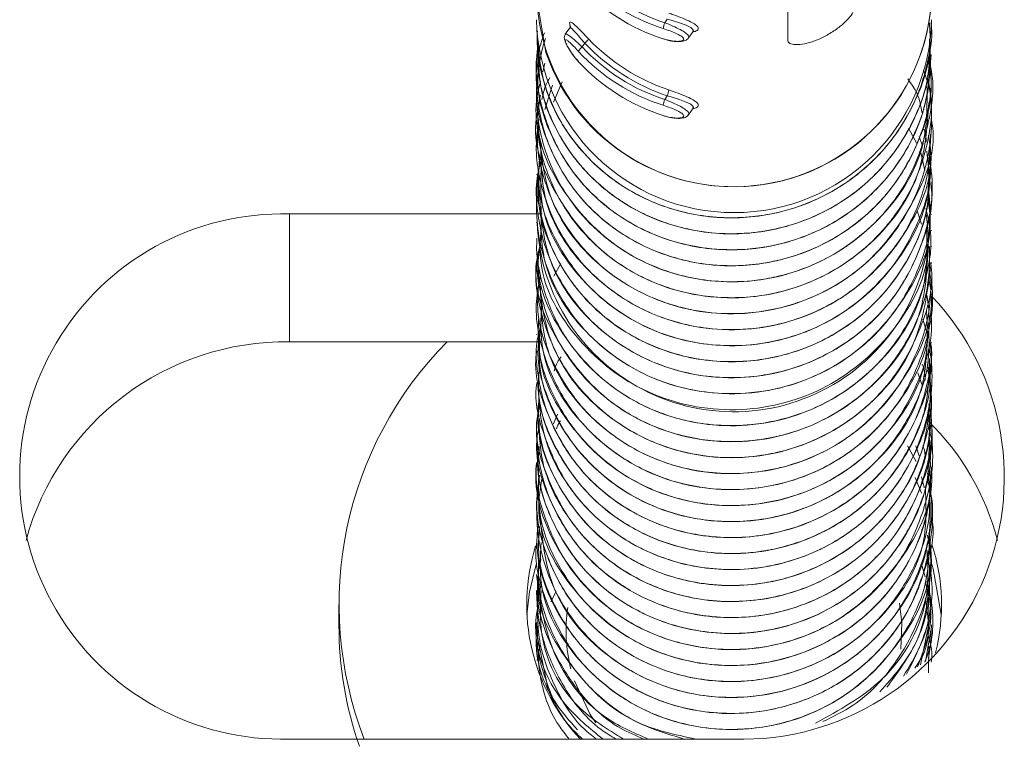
# Model space of a CAD drawing. Header units: millimetres. Extents: x -172 to 1038, y -1779 to -162.
# Tile 31 of 63: x 895 to 915, y -1362 to -1347. Entities that reach past the tile are written whole.
import ezdxf

# ---------------------------------------------------------------- set-up
doc = ezdxf.new("R2010")
doc.units = ezdxf.units.MM

msp = doc.modelspace()

# ---------------------------------------------------------------- linework, layer by layer
at = {"color": 7, "linetype": 'Continuous', "lineweight": 15}
for p, q in [((910.627, -1347.675), (910.627, -1346.822)), ((908.185, -1347.232), (908.133, -1347.307)), ((913.537, -1347.311), (913.537, -1347.308)), ((905.537, -1347.47), (905.537, -1347.472)), ((906.209, -1347.411), (906.12, -1347.542)), ((908.617, -1347.615), (908.706, -1347.485)), ((906.514, -1347.722), (906.463, -1347.798)), ((913.537, -1347.634), (913.537, -1347.632)), ((905.537, -1347.793), (905.537, -1347.796)), ((913.537, -1347.958), (913.537, -1347.955)), ((905.537, -1348.117), (905.537, -1348.119)), ((905.666, -1348.301), (905.709, -1348.123)), ((913.537, -1348.281), (913.537, -1348.279)), ((905.537, -1348.44), (905.537, -1348.443)), ((905.878, -1348.914), (906.057, -1348.506)), ((905.705, -1349.06), (905.862, -1348.572)), ((913.537, -1348.605), (913.537, -1348.602)), ((905.537, -1348.764), (905.537, -1348.766)), ((908.185, -1348.785), (908.133, -1348.86)), ((913.537, -1348.928), (913.537, -1348.926)), ((905.537, -1349.087), (905.537, -1349.09)), ((908.617, -1349.168), (908.706, -1349.038)), ((913.537, -1349.252), (913.537, -1349.249)), ((905.537, -1349.411), (905.537, -1349.414)), ((913.07, -1349.442), (913.235, -1349.752)), ((905.537, -1349.734), (905.537, -1349.737)), ((913.286, -1349.606), (913.345, -1349.787)), ((913.537, -1349.575), (913.537, -1349.573)), ((913.32, -1349.931), (913.398, -1350.298)), ((913.537, -1349.899), (913.537, -1349.896)), ((905.537, -1350.058), (905.537, -1350.061)), ((913.537, -1350.222), (913.537, -1350.22)), ((905.537, -1350.381), (905.537, -1350.384)), ((913.537, -1350.546), (913.537, -1350.543)), ((905.537, -1350.705), (905.537, -1350.708)), ((913.537, -1350.869), (913.537, -1350.867)), ((905.537, -1351.028), (905.537, -1351.031)), ((913.245, -1351.113), (913.334, -1351.381)), ((913.421, -1351.067), (913.497, -1351.364)), ((905.65, -1351.176), (900.537, -1351.176)), ((900.537, -1353.764), (900.537, -1351.176)), ((913.537, -1351.193), (913.537, -1351.19)), ((905.537, -1351.352), (905.537, -1351.355)), ((913.537, -1351.516), (913.537, -1351.514)), ((905.537, -1351.676), (905.537, -1351.678)), ((913.537, -1351.84), (913.537, -1351.837)), ((905.537, -1351.999), (905.537, -1352.002)), ((905.537, -1352.323), (905.537, -1352.325)), ((905.887, -1352.433), (906.028, -1352.177)), ((913.537, -1352.163), (913.537, -1352.161)), ((913.537, -1352.487), (913.537, -1352.484)), ((905.537, -1352.646), (905.537, -1352.649)), ((913.537, -1352.811), (913.537, -1352.808)), ((905.537, -1352.97), (905.537, -1352.972)), ((913.537, -1353.134), (913.537, -1353.131)), ((905.537, -1353.293), (905.537, -1353.296)), ((913.359, -1353.303), (913.433, -1353.558)), ((913.537, -1353.457), (913.537, -1353.455)), ((905.537, -1353.617), (905.537, -1353.619)), ((905.608, -1353.764), (900.537, -1353.764)), ((913.537, -1353.781), (913.537, -1353.778)), ((905.537, -1353.94), (905.537, -1353.943)), ((913.537, -1354.105), (913.537, -1354.102)), ((905.537, -1354.264), (905.537, -1354.266)), ((913.255, -1354.392), (913.337, -1354.626)), ((913.537, -1354.428), (913.537, -1354.425)), ((905.537, -1354.587), (905.537, -1354.59)), ((905.537, -1354.911), (905.537, -1354.913)), ((913.537, -1354.752), (913.537, -1354.749)), ((913.537, -1355.075), (913.537, -1355.073)), ((905.537, -1355.234), (905.537, -1355.237)), ((905.882, -1355.42), (905.964, -1355.228)), ((913.537, -1355.399), (913.537, -1355.396)), ((905.537, -1355.558), (905.537, -1355.56)), ((913.537, -1355.722), (913.537, -1355.72)), ((905.537, -1355.881), (905.537, -1355.884)), ((913.048, -1355.871), (913.221, -1356.183)), ((913.214, -1355.869), (913.282, -1356.07)), ((913.537, -1356.046), (913.537, -1356.043)), ((905.537, -1356.205), (905.537, -1356.207)), ((913.202, -1356.508), (913.333, -1356.829)), ((913.334, -1356.498), (913.383, -1356.71)), ((913.537, -1356.369), (913.537, -1356.367)), ((905.537, -1356.528), (905.537, -1356.531)), ((913.537, -1356.693), (913.537, -1356.69)), ((905.537, -1356.852), (905.537, -1356.854)), ((913.537, -1357.016), (913.537, -1357.014)), ((905.537, -1357.175), (905.537, -1357.178)), ((905.537, -1357.499), (905.537, -1357.502)), ((913.537, -1357.34), (913.537, -1357.337)), ((913.537, -1357.664), (913.537, -1357.661)), ((905.537, -1357.822), (905.537, -1357.825)), ((913.537, -1357.987), (913.537, -1357.984)), ((905.537, -1358.146), (905.537, -1358.148)), ((913.408, -1358.52), (913.33, -1358.264)), ((913.537, -1358.31), (913.537, -1358.308)), ((905.537, -1358.47), (905.537, -1358.472)), ((905.639, -1358.622), (905.597, -1358.826)), ((913.537, -1358.634), (913.537, -1358.631)), ((905.537, -1358.793), (905.537, -1358.796)), ((905.827, -1359.028), (905.937, -1358.817)), ((913.483, -1358.867), (913.521, -1359.158)), ((901.537, -1359.077), (901.537, -1359.491)), ((905.537, -1359.117), (905.537, -1359.119)), ((912.888, -1359.053), (912.933, -1359.452)), ((913.537, -1358.957), (913.537, -1358.955)), ((913.314, -1360.3), (913.52, -1359.278)), ((913.537, -1359.281), (913.537, -1359.278)), ((905.537, -1359.44), (905.537, -1359.443)), ((905.537, -1359.491), (905.537, -1359.498)), ((905.537, -1359.491), (905.541, -1359.673)), ((912.933, -1359.452), (912.914, -1359.985)), ((913.537, -1359.498), (913.537, -1359.491)), ((913.522, -1359.599), (913.414, -1360.233)), ((905.548, -1360.207), (905.611, -1359.897)), ((913.478, -1359.925), (913.474, -1360.46)), ((900.537, -1361.801), (909.537, -1361.801))]:
    msp.add_line(p, q, dxfattribs=at)
at = {"color": 7, "linetype": 'Continuous', "lineweight": 15, "flags": 128}
for points in [[(905.537, -1346.728), (905.537, -1346.771), (905.728, -1347.908)], [(908.702, -1347.483), (908.709, -1347.449), (908.663, -1347.405), (908.569, -1347.359), (908.432, -1347.308), (908.264, -1347.255), (908.185, -1347.232), (908.185, -1347.232), (908.185, -1347.232)], [(908.702, -1349.036), (908.709, -1349.002), (908.663, -1348.958), (908.569, -1348.912), (908.432, -1348.861), (908.264, -1348.808), (908.185, -1348.785), (908.185, -1348.785), (908.185, -1348.785)], [(905.342, -1359.284), (905.394, -1358.824), (905.531, -1358.27)], [(913.527, -1358.224), (913.569, -1358.355), (913.731, -1359.284)], [(913.474, -1360.172), (913.516, -1359.887), (913.537, -1359.491)], [(905.541, -1359.673), (905.774, -1360.802), (905.89, -1361.078)], [(906.74, -1361.474), (906.626, -1361.303), (906.304, -1360.622)]]:
    msp.add_lwpolyline(points, dxfattribs=at)
at = {"color": 8, "linetype": 'Continuous', "lineweight": 15, "flags": 128}
msp.add_lwpolyline([(906.121, -1347.543), (906.121, -1347.542), (906.152, -1347.54), (906.215, -1347.577), (906.306, -1347.652), (906.422, -1347.758), (906.463, -1347.798), (906.463, -1347.798), (906.463, -1347.798)], dxfattribs=at)
at = {"color": 7, "linetype": 'Continuous', "lineweight": 15}
for centre, radius, start, end in [((909.329, -1343.604), 4.014, 222.881, 252.1843), ((909.331, -1343.582), 3.913, 222.8813, 252.1839), ((909.329, -1343.811), 4.014, 222.8811, 252.1843), ((909.537, -1346.625), 4.001, 181.4799, 358.5201), ((909.526, -1346.612), 4.013, 198.8396, 358.3423), ((909.537, -1347.149), 4.001, 181.3906, 358.6094), ((908.704, -1347.525), 0.611, 159.1576, 170.59), ((906.373, -1347.533), 0.236, 306.6753, 335.3977), ((909.493, -1344.884), 4.114, 223.6114, 251.454), ((909.494, -1344.862), 4.014, 223.6113, 251.454), ((906.599, -1347.986), 0.232, 125.8399, 155.0066), ((909.329, -1345.157), 4.014, 222.8811, 252.1844), ((909.331, -1345.135), 3.913, 222.8813, 252.184), ((909.329, -1345.364), 4.014, 222.8812, 252.1842), ((907.639, -1348.568), 0.587, 338.3209, 350.2164), ((908.704, -1349.078), 0.611, 159.1582, 170.5894), ((909.528, -1351.199), 3.98, 182.2315, 8.5229), ((900.389, -1356.489), 5.315, 88.4016, 271.5984), ((909.71, -1356.506), 5.298, 268.1229, 43.6467), ((900.46, -1359.212), 5.448, 89.1925, 164.7909), ((909.086, -1359.076), 7.545, 135.2521, 201.1777), ((909.79, -1359.11), 5.251, 14.6373, 45.5627), ((909.303, -1359.076), 3.964, 162.6361, 223.6165), ((909.809, -1359.077), 3.928, 345.5684, 18.0805), ((909.313, -1359.606), 3.176, 171.5441, 194.1264), ((909.025, -1359.489), 7.488, 180.0128, 199.1659)]:
    msp.add_arc(centre, radius, start, end, dxfattribs=at)
for points, knots in [([(908.218, -1347.115), (908.248, -1347.125), (908.344, -1347.158), (908.501, -1347.217), (908.658, -1347.286), (908.766, -1347.348), (908.822, -1347.407), (908.809, -1347.455), (908.763, -1347.485), (908.709, -1347.488), (908.703, -1347.488)], [0, 0, 0, 0, 0.072454, 0.233056, 0.385663, 0.529638, 0.67133, 0.820242, 0.980247, 1, 1, 1, 1]), ([(911.968, -1347.026), (911.965, -1347.041), (911.959, -1347.082), (911.889, -1347.186), (911.753, -1347.328), (911.564, -1347.476), (911.343, -1347.606), (911.115, -1347.698), (910.905, -1347.747), (910.739, -1347.753), (910.642, -1347.725), (910.632, -1347.69), (910.627, -1347.675)], [0, 0, 0, 0, 0.067554, 0.172859, 0.279387, 0.387329, 0.494687, 0.600409, 0.705958, 0.813031, 0.921041, 1, 1, 1, 1]), ([(905.543, -1347.471), (905.574, -1347.842), (905.635, -1348.597), (906.177, -1349.64), (907.002, -1350.492), (908.068, -1351.068), (909.264, -1351.31), (910.487, -1351.193), (911.623, -1350.73), (912.571, -1349.961), (913.222, -1348.952), (913.542, -1348.027), (913.503, -1347.472), (913.492, -1347.312)], [0, 0, 0, 0, 0.092889, 0.188817, 0.286323, 0.381659, 0.478754, 0.575621, 0.671104, 0.768651, 0.864303, 0.960957, 1, 1, 1, 1]), ([(913.524, -1347.309), (913.529, -1347.339), (913.566, -1347.612), (913.476, -1348.027), (913.287, -1348.757), (913.026, -1349.264), (912.733, -1349.667), (912.491, -1349.968), (911.963, -1350.478), (911.154, -1350.945), (910.446, -1351.152), (910.068, -1351.213), (909.564, -1351.272), (908.738, -1351.242), (907.631, -1350.873), (906.775, -1350.278), (906.301, -1349.73), (906.102, -1349.424), (906.046, -1349.331), (905.845, -1348.983), (905.664, -1348.503), (905.546, -1347.879), (905.552, -1347.611), (905.555, -1347.469)], [0, 0, 0, 0, 0.007366, 0.067174, 0.100939, 0.192209, 0.202698, 0.22178, 0.285632, 0.378439, 0.442389, 0.46079, 0.470111, 0.563612, 0.655552, 0.7478, 0.814361, 0.832855, 0.838392, 0.841455, 0.932793, 0.964516, 1, 1, 1, 1]), ([(906.237, -1347.421), (906.226, -1347.391), (906.202, -1347.326), (906.209, -1347.286), (906.255, -1347.301), (906.342, -1347.378), (906.457, -1347.493), (906.546, -1347.587), (906.588, -1347.631)], [0, 0, 0, 0, 0.144844, 0.308391, 0.48411, 0.664677, 0.841503, 1, 1, 1, 1]), ([(913.519, -1348.279), (913.523, -1348.382), (913.543, -1348.866), (913.405, -1349.349), (913.261, -1349.707), (913.256, -1349.72), (913.238, -1349.765), (913.166, -1349.933), (913.001, -1350.257), (912.795, -1350.562), (912.601, -1350.8), (912.343, -1351.09), (911.785, -1351.573), (910.843, -1352.052), (909.687, -1352.274), (908.865, -1352.198), (908.377, -1352.074), (908.012, -1351.965), (907.346, -1351.669), (906.528, -1351.032), (905.876, -1350.104), (905.599, -1349.258), (905.527, -1348.526), (905.525, -1348.003), (905.652, -1347.644), (905.699, -1347.51)], [0, 0, 0, 0, 0.0234207, 0.1096299, 0.109956, 0.1105906, 0.1127852, 0.1208739, 0.1518401, 0.1944872, 0.203286, 0.2206966, 0.2812598, 0.3667696, 0.4519222, 0.5385604, 0.5471631, 0.5642054, 0.6235197, 0.7094821, 0.7958556, 0.8804179, 0.9121928, 0.9671058, 1, 1, 1, 1]), ([(906.121, -1347.543), (906.12, -1347.544), (906.109, -1347.555), (906.103, -1347.581), (906.099, -1347.615), (906.106, -1347.66), (906.13, -1347.726), (906.192, -1347.842), (906.285, -1347.979), (906.358, -1348.061), (906.39, -1348.097)], [0, 0, 0, 0, 0.0082253, 0.0630014, 0.1194498, 0.1948296, 0.3565023, 0.5816481, 0.8140709, 1, 1, 1, 1]), ([(906.224, -1347.371), (906.224, -1347.371), (906.224, -1347.369), (906.225, -1347.384), (906.214, -1347.403), (906.209, -1347.411)], [0, 0, 0, 0, 0.217292, 0.624941, 1, 1, 1, 1]), ([(908.101, -1347.632), (908.117, -1347.637), (908.178, -1347.656), (908.283, -1347.678), (908.396, -1347.687), (908.477, -1347.678), (908.52, -1347.655), (908.518, -1347.62), (908.467, -1347.575), (908.371, -1347.525), (908.243, -1347.473), (908.149, -1347.441), (908.101, -1347.425)], [0, 0, 0, 0, 0.037284, 0.14982, 0.25629, 0.356431, 0.453435, 0.553214, 0.659991, 0.772418, 0.885915, 1, 1, 1, 1]), ([(908.706, -1347.485), (908.712, -1347.479), (908.723, -1347.468), (908.709, -1347.475), (908.702, -1347.479)], [0, 0, 0, 0, 0.482849, 1, 1, 1, 1]), ([(913.518, -1347.953), (913.505, -1348.289), (913.491, -1348.64), (913.393, -1348.998), (913.362, -1349.105), (913.248, -1349.449), (912.931, -1350.103), (912.258, -1350.905), (911.282, -1351.551), (910.495, -1351.795), (909.997, -1351.869), (909.608, -1351.91), (908.865, -1351.894), (907.849, -1351.621), (906.862, -1351.018), (906.098, -1350.171), (905.636, -1349.146), (905.492, -1348.3), (905.56, -1347.833), (905.575, -1347.732)], [0, 0, 0, 0, 0.079144, 0.082364, 0.087841, 0.105565, 0.167999, 0.257922, 0.347319, 0.436709, 0.445844, 0.464015, 0.527371, 0.617084, 0.705906, 0.796541, 0.885401, 0.975069, 1, 1, 1, 1]), ([(913.5, -1348.148), (913.506, -1348.172), (913.608, -1348.567), (913.495, -1349.374), (913.14, -1350.427), (912.54, -1351.246), (911.95, -1351.752), (911.268, -1352.174), (910.633, -1352.411), (909.872, -1352.543), (909.093, -1352.567), (908.078, -1352.358), (907.393, -1351.995), (907.081, -1351.767), (907.058, -1351.75), (906.979, -1351.69), (906.688, -1351.455), (906.187, -1350.921), (905.699, -1350.013), (905.481, -1348.911), (905.574, -1348.128), (905.692, -1347.708), (905.713, -1347.649), (905.721, -1347.627)], [0, 0, 0, 0, 0.005243, 0.087722, 0.168767, 0.244049, 0.301211, 0.332993, 0.413605, 0.441842, 0.495865, 0.577218, 0.658564, 0.659216, 0.66047, 0.664786, 0.680649, 0.741188, 0.822638, 0.903727, 0.986242, 0.994706, 1, 1, 1, 1]), ([(913.499, -1347.631), (913.506, -1347.814), (913.527, -1348.377), (913.213, -1349.288), (912.586, -1350.256), (911.688, -1351.006), (910.611, -1351.477), (909.583, -1351.613), (908.807, -1351.535), (908.06, -1351.351), (907.544, -1351.112), (907.132, -1350.835), (906.825, -1350.607), (906.308, -1350.107), (905.834, -1349.337), (905.629, -1348.66), (905.573, -1348.312), (905.56, -1348.205), (905.543, -1348.05), (905.559, -1347.916), (905.575, -1347.795)], [0, 0, 0, 0, 0.044611, 0.137205, 0.2289, 0.322456, 0.414171, 0.506741, 0.566753, 0.600355, 0.69166, 0.702217, 0.721326, 0.785112, 0.877964, 0.94252, 0.96078, 0.966393, 0.969662, 1, 1, 1, 1]), ([(905.576, -1347.794), (905.578, -1348.062), (905.581, -1348.712), (906.006, -1349.694), (906.748, -1350.609), (907.762, -1351.267), (908.933, -1351.603), (910.158, -1351.584), (911.329, -1351.212), (912.338, -1350.52), (913.077, -1349.567), (913.496, -1348.565), (913.496, -1347.902), (913.496, -1347.632)], [0, 0, 0, 0, 0.067125, 0.162462, 0.259963, 0.355841, 0.452214, 0.549576, 0.644817, 0.742135, 0.838609, 0.934395, 1, 1, 1, 1]), ([(906.388, -1347.888), (906.378, -1347.876), (906.335, -1347.83), (906.265, -1347.757), (906.193, -1347.688), (906.143, -1347.651), (906.117, -1347.648), (906.118, -1347.684), (906.149, -1347.759), (906.209, -1347.864), (906.291, -1347.983), (906.356, -1348.058), (906.388, -1348.095)], [0, 0, 0, 0, 0.037283, 0.149819, 0.256292, 0.356423, 0.453444, 0.553212, 0.659993, 0.77242, 0.885912, 1, 1, 1, 1]), ([(908.112, -1347.635), (908.138, -1347.644), (908.224, -1347.674), (908.371, -1347.694), (908.494, -1347.688), (908.575, -1347.664), (908.605, -1347.626), (908.615, -1347.614)], [0, 0, 0, 0, 0.124135, 0.415936, 0.719773, 0.906284, 1, 1, 1, 1]), ([(905.582, -1348.12), (905.571, -1348.284), (905.535, -1348.826), (905.859, -1349.733), (906.514, -1350.707), (907.468, -1351.441), (908.606, -1351.87), (909.826, -1351.948), (911.023, -1351.67), (912.086, -1351.06), (912.906, -1350.17), (913.441, -1349.103), (913.499, -1348.334), (913.527, -1347.956)], [0, 0, 0, 0, 0.040938, 0.136228, 0.233414, 0.330155, 0.425731, 0.523281, 0.618824, 0.715608, 0.812764, 0.908067, 1, 1, 1, 1]), ([(905.561, -1348.445), (905.553, -1348.503), (905.495, -1348.939), (905.74, -1349.763), (906.299, -1350.787), (907.188, -1351.593), (908.284, -1352.11), (909.493, -1352.286), (910.708, -1352.103), (911.815, -1351.579), (912.719, -1350.759), (913.306, -1349.716), (913.57, -1348.849), (913.515, -1348.369), (913.506, -1348.284)], [0, 0, 0, 0, 0.014571, 0.110338, 0.206885, 0.304206, 0.399474, 0.49688, 0.593227, 0.689179, 0.786694, 0.882039, 0.979154, 1, 1, 1, 1]), ([(913.37, -1348.265), (913.415, -1348.386), (913.509, -1348.642), (913.544, -1349.155), (913.52, -1349.918), (913.23, -1350.89), (912.596, -1351.86), (911.705, -1352.614), (910.63, -1353.089), (909.599, -1353.23), (908.822, -1353.155), (908.075, -1352.974), (907.559, -1352.738), (907.145, -1352.462), (906.837, -1352.235), (906.319, -1351.738), (905.879, -1351.037), (905.648, -1350.336), (905.535, -1349.85), (905.564, -1349.539), (905.576, -1349.413)], [0, 0, 0, 0, 0.029016, 0.061015, 0.115516, 0.20114, 0.285859, 0.372332, 0.457138, 0.542658, 0.598846, 0.629199, 0.713598, 0.72359, 0.741328, 0.799951, 0.885807, 0.927862, 0.970571, 1, 1, 1, 1]), ([(913.455, -1348.378), (913.493, -1348.584), (913.575, -1349.036), (913.484, -1349.63), (913.29, -1350.361), (913.035, -1350.866), (912.742, -1351.272), (912.502, -1351.574), (911.977, -1352.085), (911.072, -1352.614), (909.93, -1352.901), (908.757, -1352.863), (907.648, -1352.499), (906.782, -1351.904), (906.304, -1351.353), (906.103, -1351.044), (906.053, -1350.959), (906.038, -1350.934), (905.849, -1350.608), (905.66, -1350.136), (905.541, -1349.412), (905.5, -1348.93), (905.592, -1348.596), (905.619, -1348.497)], [0, 0, 0, 0, 0.046512, 0.101829, 0.131993, 0.215359, 0.225172, 0.242674, 0.300664, 0.385463, 0.46898, 0.554372, 0.63839, 0.722598, 0.784998, 0.80149, 0.806045, 0.807401, 0.808141, 0.891579, 0.920889, 0.976712, 1, 1, 1, 1]), ([(905.646, -1348.864), (905.667, -1348.764), (905.7, -1348.607), (905.779, -1348.467), (905.808, -1348.415)], [0, 0, 0, 0, 0.631206, 1, 1, 1, 1]), ([(913.052, -1348.442), (913.123, -1348.539), (913.275, -1348.747), (913.319, -1348.998), (913.343, -1349.132)], [0, 0, 0, 0, 0.4677279, 1, 1, 1, 1]), ([(905.615, -1348.775), (905.592, -1348.919), (905.476, -1349.628), (906.09, -1350.895), (907.37, -1352.127), (909.154, -1352.672), (911.007, -1352.408), (912.532, -1351.383), (913.45, -1349.983), (913.445, -1348.994), (913.443, -1348.598)], [0, 0, 0, 0, 0.03659, 0.180239, 0.325894, 0.470153, 0.614596, 0.760093, 0.903789, 1, 1, 1, 1]), ([(908.218, -1348.668), (908.248, -1348.678), (908.344, -1348.711), (908.501, -1348.77), (908.658, -1348.838), (908.766, -1348.901), (908.822, -1348.959), (908.809, -1349.008), (908.763, -1349.038), (908.709, -1349.041), (908.703, -1349.041)], [0, 0, 0, 0, 0.072455, 0.233056, 0.385676, 0.529651, 0.671324, 0.820258, 0.980264, 1, 1, 1, 1]), ([(905.564, -1349.095), (905.555, -1349.135), (905.422, -1349.732), (905.933, -1350.942), (907.082, -1352.27), (908.82, -1352.957), (910.682, -1352.839), (912.296, -1351.94), (913.371, -1350.522), (913.446, -1349.424), (913.481, -1348.92)], [0, 0, 0, 0, 0.010325, 0.153998, 0.299939, 0.443681, 0.588975, 0.733597, 0.877678, 1, 1, 1, 1]), ([(908.101, -1349.185), (908.117, -1349.19), (908.178, -1349.209), (908.283, -1349.231), (908.396, -1349.24), (908.477, -1349.231), (908.52, -1349.208), (908.518, -1349.173), (908.467, -1349.128), (908.371, -1349.078), (908.243, -1349.025), (908.149, -1348.994), (908.101, -1348.978)], [0, 0, 0, 0, 0.037285, 0.149829, 0.256286, 0.356427, 0.453453, 0.553211, 0.659989, 0.772416, 0.885914, 1, 1, 1, 1]), ([(908.706, -1349.038), (908.712, -1349.032), (908.723, -1349.021), (908.709, -1349.028), (908.702, -1349.031)], [0, 0, 0, 0, 0.48277, 1, 1, 1, 1]), ([(913.516, -1349.57), (913.504, -1349.901), (913.49, -1350.273), (913.368, -1350.703), (913.25, -1351.061), (912.937, -1351.71), (912.272, -1352.51), (911.299, -1353.16), (910.512, -1353.409), (910.011, -1353.485), (909.622, -1353.527), (908.881, -1353.514), (907.866, -1353.246), (906.876, -1352.648), (906.108, -1351.803), (905.639, -1350.781), (905.492, -1349.902), (905.566, -1349.401), (905.585, -1349.265)], [0, 0, 0, 0, 0.077161, 0.086969, 0.104967, 0.16544, 0.254707, 0.343499, 0.432285, 0.441771, 0.459952, 0.522307, 0.611445, 0.699622, 0.789633, 0.87792, 0.966929, 1, 1, 1, 1]), ([(905.576, -1349.407), (905.623, -1349.921), (905.724, -1351.019), (906.842, -1352.394), (908.482, -1353.214), (910.344, -1353.245), (912.065, -1352.475), (913.179, -1351.075), (913.667, -1349.851), (913.532, -1349.264), (913.529, -1349.253)], [0, 0, 0, 0, 0.1282455, 0.2739975, 0.4175946, 0.5634337, 0.7073751, 0.8522048, 0.9972832, 1, 1, 1, 1]), ([(908.112, -1349.188), (908.138, -1349.197), (908.224, -1349.227), (908.371, -1349.247), (908.494, -1349.241), (908.575, -1349.217), (908.605, -1349.179), (908.615, -1349.167)], [0, 0, 0, 0, 0.124131, 0.415932, 0.71977, 0.90628, 1, 1, 1, 1]), ([(913.379, -1349.461), (913.381, -1349.465), (913.418, -1349.547), (913.423, -1349.639), (913.428, -1349.725)], [0, 0, 0, 0, 0.053636, 1, 1, 1, 1]), ([(905.622, -1349.729), (905.628, -1350.141), (905.643, -1351.135), (906.6, -1352.497), (908.154, -1353.445), (910.008, -1353.623), (911.783, -1352.993), (913.03, -1351.685), (913.613, -1350.399), (913.492, -1349.701), (913.471, -1349.584)], [0, 0, 0, 0, 0.102525, 0.247635, 0.391479, 0.537408, 0.681054, 0.826697, 0.970961, 1, 1, 1, 1]), ([(913.493, -1349.899), (913.505, -1350.028), (913.557, -1350.553), (913.297, -1351.322), (912.77, -1352.291), (911.975, -1353.091), (910.913, -1353.638), (909.742, -1353.891), (908.569, -1353.804), (907.655, -1353.44), (907.098, -1353.084), (906.499, -1352.596), (905.93, -1351.818), (905.555, -1350.844), (905.586, -1350.283), (905.598, -1350.058)], [0, 0, 0, 0, 0.0316017, 0.1287381, 0.1906099, 0.3006897, 0.3942367, 0.473387, 0.584737, 0.670574, 0.7084781, 0.7455285, 0.8597099, 0.9437637, 1, 1, 1, 1]), ([(905.641, -1350.059), (905.623, -1350.366), (905.571, -1351.249), (906.381, -1352.583), (907.834, -1353.65), (909.67, -1353.974), (911.485, -1353.488), (912.852, -1352.285), (913.554, -1350.944), (913.464, -1350.131), (913.439, -1349.904)], [0, 0, 0, 0, 0.07668, 0.22096, 0.365393, 0.510912, 0.65461, 0.800579, 0.944354, 1, 1, 1, 1]), ([(913.483, -1350.043), (913.501, -1350.132), (913.611, -1350.7), (913.429, -1351.692), (912.877, -1352.794), (912.086, -1353.633), (911.141, -1354.198), (909.985, -1354.515), (908.8, -1354.496), (907.752, -1354.149), (906.782, -1353.543), (906.013, -1352.661), (905.644, -1351.706), (905.543, -1351.017), (905.512, -1350.524), (905.605, -1350.188), (905.651, -1350.023)], [0, 0, 0, 0, 0.020096, 0.128711, 0.215178, 0.291486, 0.378763, 0.45229, 0.54999, 0.632031, 0.691676, 0.8021, 0.888324, 0.920742, 0.961324, 1, 1, 1, 1]), ([(913.49, -1350.218), (913.492, -1350.488), (913.498, -1351.118), (913.122, -1352.049), (912.443, -1353.007), (911.532, -1353.684), (910.479, -1354.084), (909.346, -1354.227), (908.138, -1354.008), (907.043, -1353.426), (906.238, -1352.628), (905.792, -1351.81), (905.615, -1351.149), (905.526, -1350.729), (905.564, -1350.479), (905.578, -1350.385)], [0, 0, 0, 0, 0.065717, 0.153061, 0.239202, 0.34883, 0.419554, 0.507248, 0.618666, 0.708625, 0.804667, 0.89372, 0.936925, 0.97628, 1, 1, 1, 1]), ([(905.583, -1350.384), (905.575, -1350.586), (905.551, -1351.168), (905.91, -1352.104), (906.598, -1353.057), (907.575, -1353.764), (908.726, -1354.159), (909.949, -1354.201), (911.137, -1353.888), (912.181, -1353.247), (912.972, -1352.333), (913.462, -1351.288), (913.496, -1350.558), (913.512, -1350.22)], [0, 0, 0, 0, 0.05065, 0.145893, 0.243231, 0.339676, 0.435496, 0.533013, 0.628381, 0.725396, 0.822336, 0.917753, 1, 1, 1, 1]), ([(913.485, -1350.867), (913.497, -1351.064), (913.527, -1351.572), (913.236, -1352.454), (912.657, -1353.422), (911.73, -1354.219), (910.688, -1354.682), (909.516, -1354.868), (908.353, -1354.72), (907.237, -1354.207), (906.429, -1353.499), (905.823, -1352.572), (905.548, -1351.664), (905.528, -1350.904), (905.563, -1350.545), (905.59, -1350.413), (905.591, -1350.406)], [0, 0, 0, 0, 0.045572, 0.117555, 0.211044, 0.303679, 0.39258, 0.46719, 0.570833, 0.654552, 0.746742, 0.817358, 0.914063, 0.967833, 0.998302, 1, 1, 1, 1]), ([(905.594, -1350.699), (905.626, -1351.181), (905.697, -1352.248), (906.764, -1353.621), (908.376, -1354.482), (910.243, -1354.559), (911.775, -1353.912), (912.795, -1352.927), (913.345, -1351.868), (913.583, -1351.032), (913.524, -1350.593), (913.518, -1350.548)], [0, 0, 0, 0, 0.119951, 0.265329, 0.408747, 0.554444, 0.698034, 0.795757, 0.891319, 0.988908, 1, 1, 1, 1]), ([(905.631, -1351.025), (905.628, -1351.404), (905.619, -1352.363), (906.529, -1353.718), (908.052, -1354.705), (909.902, -1354.929), (911.69, -1354.344), (912.977, -1353.068), (913.595, -1351.763), (913.482, -1351.029), (913.458, -1350.878)], [0, 0, 0, 0, 0.09443, 0.239247, 0.383241, 0.529094, 0.672719, 0.818519, 0.962592, 1, 1, 1, 1]), ([(905.641, -1351.356), (905.619, -1351.629), (905.55, -1352.476), (906.316, -1353.798), (907.736, -1354.902), (909.563, -1355.272), (911.388, -1354.831), (912.79, -1353.663), (913.534, -1352.307), (913.458, -1351.458), (913.434, -1351.196)], [0, 0, 0, 0, 0.068446, 0.21253, 0.357219, 0.502506, 0.646292, 0.792259, 0.935952, 1, 1, 1, 1]), ([(913.514, -1351.514), (913.52, -1351.653), (913.53, -1351.904), (913.475, -1352.215), (913.402, -1352.543), (913.222, -1353.105), (912.766, -1353.919), (911.929, -1354.729), (910.926, -1355.25), (909.76, -1355.508), (908.582, -1355.424), (907.433, -1354.972), (906.543, -1354.28), (905.89, -1353.365), (905.615, -1352.521), (905.53, -1351.947), (905.544, -1351.728), (905.547, -1351.676)], [0, 0, 0, 0, 0.0339626, 0.0613264, 0.0767063, 0.1160731, 0.2050838, 0.3005157, 0.3930003, 0.472263, 0.5834324, 0.6699644, 0.7674721, 0.8551612, 0.9449048, 0.9870011, 1, 1, 1, 1]), ([(905.623, -1351.686), (905.598, -1351.852), (905.488, -1352.585), (906.127, -1353.863), (907.433, -1355.074), (909.226, -1355.588), (911.074, -1355.294), (912.58, -1354.242), (913.465, -1352.849), (913.446, -1351.884), (913.438, -1351.511)], [0, 0, 0, 0, 0.042171, 0.18586, 0.33139, 0.475802, 0.620094, 0.765726, 0.909385, 1, 1, 1, 1]), ([(905.577, -1352.009), (905.564, -1352.07), (905.433, -1352.691), (905.964, -1353.914), (907.142, -1355.222), (908.89, -1355.879), (910.751, -1355.73), (912.347, -1354.803), (913.389, -1353.388), (913.445, -1352.313), (913.471, -1351.831)], [0, 0, 0, 0, 0.0158754, 0.1595147, 0.3054366, 0.4492601, 0.5943799, 0.739194, 0.8831647, 1, 1, 1, 1]), ([(913.517, -1352.163), (913.523, -1352.209), (913.591, -1352.68), (913.356, -1353.432), (912.868, -1354.415), (912.135, -1355.219), (911.151, -1355.81), (909.98, -1356.136), (908.822, -1356.112), (907.669, -1355.74), (906.661, -1355.071), (905.965, -1354.156), (905.596, -1353.133), (905.466, -1352.376), (905.585, -1351.906), (905.611, -1351.803)], [0, 0, 0, 0, 0.0107217, 0.1113925, 0.1750781, 0.2678021, 0.358154, 0.4358303, 0.5435946, 0.6181609, 0.7136601, 0.8220694, 0.8836845, 0.9747142, 1, 1, 1, 1]), ([(913.496, -1351.835), (913.497, -1352.098), (913.499, -1352.721), (913.201, -1353.468), (912.834, -1354.077), (912.35, -1354.674), (911.564, -1355.29), (910.362, -1355.757), (909.119, -1355.832), (907.986, -1355.546), (907.034, -1355.029), (906.254, -1354.269), (905.797, -1353.441), (905.618, -1352.781), (905.529, -1352.356), (905.564, -1352.105), (905.579, -1352.003)], [0, 0, 0, 0, 0.063909, 0.151586, 0.191002, 0.236875, 0.337129, 0.427, 0.542141, 0.628119, 0.705294, 0.802743, 0.892276, 0.936754, 0.974179, 1, 1, 1, 1]), ([(913.489, -1352.339), (913.502, -1352.395), (913.616, -1352.895), (913.464, -1353.772), (913.007, -1354.861), (912.266, -1355.756), (911.307, -1356.387), (910.198, -1356.741), (909.054, -1356.79), (907.919, -1356.5), (906.899, -1355.906), (906.122, -1355.065), (905.65, -1354.03), (905.477, -1353.14), (905.582, -1352.608), (905.616, -1352.442)], [0, 0, 0, 0, 0.013128, 0.115526, 0.19214, 0.278788, 0.370527, 0.442907, 0.533751, 0.619505, 0.699907, 0.795944, 0.874776, 0.960778, 1, 1, 1, 1]), ([(905.564, -1352.32), (905.621, -1352.855), (905.742, -1353.975), (906.897, -1355.351), (908.55, -1356.142), (910.422, -1356.141), (912.095, -1355.345), (913.303, -1353.924), (913.454, -1352.746), (913.529, -1352.162)], [0, 0, 0, 0, 0.133696, 0.279521, 0.423111, 0.568867, 0.712916, 0.85755, 1, 1, 1, 1]), ([(913.521, -1352.484), (913.519, -1352.673), (913.514, -1353.16), (913.256, -1354.045), (912.674, -1355.02), (911.757, -1355.815), (910.681, -1356.31), (909.471, -1356.493), (908.311, -1356.315), (907.261, -1355.832), (906.439, -1355.141), (905.828, -1354.184), (905.527, -1353.326), (905.567, -1352.788), (905.578, -1352.648)], [0, 0, 0, 0, 0.046241, 0.118812, 0.222185, 0.318163, 0.406708, 0.502599, 0.606577, 0.683478, 0.780529, 0.864809, 0.964675, 1, 1, 1, 1]), ([(905.614, -1352.64), (905.628, -1353.074), (905.659, -1354.09), (906.65, -1355.457), (908.222, -1356.379), (910.08, -1356.525), (911.844, -1355.865), (913.064, -1354.537), (913.625, -1353.263), (913.499, -1352.589), (913.481, -1352.495)], [0, 0, 0, 0, 0.107971, 0.253258, 0.397021, 0.542973, 0.686653, 0.832164, 0.976573, 1, 1, 1, 1]), ([(905.639, -1352.969), (905.625, -1353.298), (905.586, -1354.205), (906.425, -1355.546), (907.901, -1356.589), (909.741, -1356.882), (911.549, -1356.365), (912.892, -1355.139), (913.567, -1353.809), (913.469, -1353.02), (913.443, -1352.817)], [0, 0, 0, 0, 0.082197, 0.226627, 0.370907, 0.516555, 0.660212, 0.806154, 0.950004, 1, 1, 1, 1]), ([(913.518, -1353.133), (913.524, -1353.186), (913.578, -1353.671), (913.326, -1354.522), (912.717, -1355.62), (911.967, -1356.295), (911.298, -1356.668), (910.662, -1356.934), (909.744, -1357.123), (908.579, -1357.032), (907.489, -1356.621), (906.578, -1355.936), (905.914, -1355.016), (905.558, -1354.1), (905.573, -1353.505), (905.578, -1353.292)], [0, 0, 0, 0, 0.013033, 0.119154, 0.207619, 0.318163, 0.355846, 0.391167, 0.483155, 0.576639, 0.667564, 0.761261, 0.851043, 0.946817, 1, 1, 1, 1]), ([(905.636, -1353.301), (905.61, -1353.523), (905.52, -1354.316), (906.224, -1355.619), (907.591, -1356.775), (909.403, -1357.213), (911.241, -1356.841), (912.694, -1355.727), (913.502, -1354.352), (913.451, -1353.448), (913.433, -1353.133)], [0, 0, 0, 0, 0.056042, 0.199897, 0.345021, 0.489877, 0.63386, 0.779732, 0.923364, 1, 1, 1, 1]), ([(913.518, -1353.781), (913.524, -1353.823), (913.569, -1354.123), (913.475, -1354.507), (913.377, -1354.88), (913.334, -1355.012), (913.312, -1355.072), (913.303, -1355.099), (913.271, -1355.186), (913.153, -1355.475), (912.819, -1356.082), (912.144, -1356.825), (911.139, -1357.438), (910.002, -1357.748), (909.026, -1357.729), (908.287, -1357.559), (907.57, -1357.289), (906.753, -1356.751), (906.022, -1355.868), (905.685, -1355.066), (905.556, -1354.384), (905.5, -1353.897), (905.592, -1353.539), (905.631, -1353.387)], [0, 0, 0, 0, 0.010023, 0.070585, 0.089281, 0.100223, 0.102787, 0.104298, 0.106736, 0.12448, 0.176783, 0.266995, 0.352479, 0.44317, 0.532337, 0.572205, 0.616896, 0.708611, 0.79612, 0.884347, 0.912043, 0.962742, 1, 1, 1, 1]), ([(913.476, -1353.453), (913.485, -1353.716), (913.506, -1354.334), (913.125, -1355.279), (912.474, -1356.201), (911.548, -1356.911), (910.454, -1357.341), (909.296, -1357.45), (908.142, -1357.234), (907.106, -1356.708), (906.264, -1355.906), (905.775, -1354.996), (905.533, -1354.209), (905.576, -1353.775), (905.591, -1353.619)], [0, 0, 0, 0, 0.0638494, 0.1500831, 0.2422675, 0.3357157, 0.4262105, 0.5203529, 0.6099776, 0.7049867, 0.7984567, 0.8909781, 0.9607571, 1, 1, 1, 1]), ([(905.593, -1353.617), (905.588, -1353.882), (905.574, -1354.576), (906.126, -1355.775), (907.301, -1356.937), (909.065, -1357.517), (910.923, -1357.292), (912.472, -1356.298), (913.43, -1354.892), (913.444, -1353.875), (913.45, -1353.45)], [0, 0, 0, 0, 0.066361, 0.174129, 0.319769, 0.463724, 0.608234, 0.753398, 0.897025, 1, 1, 1, 1]), ([(905.544, -1353.944), (905.542, -1353.958), (905.465, -1354.394), (905.742, -1355.283), (906.388, -1356.421), (907.451, -1357.273), (908.741, -1357.736), (910.122, -1357.752), (911.439, -1357.321), (912.542, -1356.489), (913.262, -1355.35), (913.584, -1354.387), (913.513, -1353.865), (913.502, -1353.785)], [0, 0, 0, 0, 0.003539, 0.111457, 0.220254, 0.329252, 0.436986, 0.546598, 0.653919, 0.763557, 0.871224, 0.9803, 1, 1, 1, 1]), ([(913.494, -1353.907), (913.505, -1353.976), (913.589, -1354.504), (913.475, -1355.379), (913.012, -1356.461), (912.323, -1357.313), (911.386, -1357.966), (910.551, -1358.256), (909.811, -1358.371), (909.034, -1358.385), (908.033, -1358.164), (906.967, -1357.582), (906.144, -1356.73), (905.681, -1355.692), (905.479, -1354.97), (905.542, -1354.604), (905.545, -1354.588)], [0, 0, 0, 0, 0.0163162, 0.125461, 0.200403, 0.2901756, 0.3758343, 0.4607129, 0.4903017, 0.5475028, 0.6383612, 0.7231319, 0.828017, 0.9107411, 0.9961437, 1, 1, 1, 1]), ([(913.491, -1354.104), (913.503, -1354.261), (913.542, -1354.778), (913.249, -1355.671), (912.652, -1356.657), (911.727, -1357.458), (910.892, -1357.829), (910.37, -1357.952), (910.249, -1357.976), (910.216, -1357.981), (910.21, -1357.983), (910.209, -1357.983), (910.209, -1357.983), (910.209, -1357.983), (910.209, -1357.983), (910.208, -1357.983), (910.208, -1357.983), (910.204, -1357.984), (910.163, -1357.991), (910.051, -1358.009), (909.433, -1358.084), (908.468, -1357.994), (907.559, -1357.593), (906.975, -1357.201), (906.402, -1356.695), (905.863, -1355.873), (905.54, -1354.975), (905.58, -1354.45), (905.594, -1354.265)], [0, 0, 0, 0, 0.038414, 0.126357, 0.223031, 0.316553, 0.416574, 0.438174, 0.444844, 0.446081, 0.446224, 0.446294, 0.446295, 0.446297, 0.4463, 0.446306, 0.446355, 0.446481, 0.447324, 0.456147, 0.473691, 0.596264, 0.681975, 0.711573, 0.76782, 0.868424, 0.95367, 1, 1, 1, 1]), ([(905.595, -1354.267), (905.583, -1354.466), (905.542, -1355.094), (905.968, -1356.118), (906.8, -1357.147), (907.978, -1357.846), (909.325, -1358.123), (910.7, -1357.946), (911.945, -1357.335), (912.894, -1356.358), (913.465, -1355.225), (913.485, -1354.442), (913.493, -1354.101)], [0, 0, 0, 0, 0.049979, 0.157284, 0.266924, 0.374497, 0.483636, 0.592202, 0.700294, 0.809706, 0.917079, 1, 1, 1, 1]), ([(905.896, -1354.355), (905.913, -1354.292), (905.941, -1354.188), (906.009, -1354.102), (906.035, -1354.068)], [0, 0, 0, 0, 0.599942, 1, 1, 1, 1]), ([(913.468, -1354.276), (913.5, -1354.512), (913.583, -1355.114), (913.384, -1355.918), (913.092, -1356.571), (912.834, -1356.981), (912.498, -1357.408), (911.901, -1357.969), (911.144, -1358.383), (910.445, -1358.589), (909.675, -1358.728), (908.668, -1358.68), (907.523, -1358.253), (906.568, -1357.557), (905.91, -1356.625), (905.558, -1355.688), (905.58, -1355.134), (905.589, -1354.91)], [0, 0, 0, 0, 0.05598, 0.142195, 0.189702, 0.223885, 0.254997, 0.316147, 0.412857, 0.45054, 0.483535, 0.59292, 0.677268, 0.764819, 0.866671, 0.946095, 1, 1, 1, 1]), ([(913.347, -1354.213), (913.351, -1354.223), (913.396, -1354.323), (913.401, -1354.435), (913.405, -1354.537)], [0, 0, 0, 0, 0.092946, 1, 1, 1, 1]), ([(913.452, -1354.34), (913.465, -1354.378), (913.52, -1354.551), (913.542, -1355.011), (913.514, -1355.826), (913.244, -1356.624), (912.889, -1357.225), (912.433, -1357.831), (911.661, -1358.477), (910.507, -1358.944), (909.298, -1359.076), (908.147, -1358.852), (907.072, -1358.3), (906.248, -1357.514), (905.723, -1356.488), (905.49, -1355.715), (905.553, -1355.29), (905.561, -1355.237)], [0, 0, 0, 0, 0.00911, 0.041859, 0.105178, 0.197141, 0.231477, 0.265045, 0.370294, 0.455012, 0.543004, 0.640978, 0.716039, 0.817532, 0.898403, 0.987374, 1, 1, 1, 1]), ([(905.561, -1354.587), (905.586, -1354.97), (905.64, -1355.786), (906.277, -1356.915), (907.27, -1357.815), (908.54, -1358.342), (909.916, -1358.426), (911.253, -1358.06), (912.396, -1357.283), (913.181, -1356.181), (913.557, -1355.169), (913.499, -1354.578), (913.485, -1354.431)], [0, 0, 0, 0, 0.095729, 0.203947, 0.313306, 0.420726, 0.53041, 0.637792, 0.747211, 0.855312, 0.963885, 1, 1, 1, 1]), ([(905.587, -1354.917), (905.573, -1355.05), (905.513, -1355.61), (905.878, -1356.59), (906.648, -1357.659), (907.789, -1358.414), (909.12, -1358.757), (910.5, -1358.647), (911.774, -1358.098), (912.775, -1357.171), (913.426, -1356.005), (913.487, -1355.156), (913.516, -1354.749)], [0, 0, 0, 0, 0.0337071, 0.1410589, 0.2505355, 0.3585277, 0.467218, 0.5762819, 0.683936, 0.7935615, 0.9008689, 1, 1, 1, 1]), ([(913.478, -1355.016), (913.502, -1355.142), (913.596, -1355.637), (913.406, -1356.551), (912.921, -1357.593), (912.125, -1358.454), (911.135, -1359.06), (909.994, -1359.365), (908.8, -1359.342), (907.748, -1359.009), (906.77, -1358.381), (906.003, -1357.49), (905.65, -1356.575), (905.562, -1356.01), (905.54, -1355.763), (905.539, -1355.633), (905.539, -1355.558)], [0, 0, 0, 0, 0.030342, 0.119126, 0.214401, 0.299928, 0.389826, 0.481133, 0.569931, 0.663684, 0.735102, 0.842575, 0.939563, 0.96834, 0.981749, 1, 1, 1, 1]), ([(905.583, -1355.233), (905.589, -1355.553), (905.603, -1356.304), (906.16, -1357.402), (907.099, -1358.349), (908.34, -1358.938), (909.708, -1359.089), (911.062, -1358.789), (912.244, -1358.069), (913.09, -1357.007), (913.527, -1355.949), (913.49, -1355.291), (913.478, -1355.076)], [0, 0, 0, 0, 0.079856, 0.18758, 0.297162, 0.40446, 0.514078, 0.621711, 0.730777, 0.83944, 0.947437, 1, 1, 1, 1]), ([(913.481, -1355.495), (913.493, -1355.544), (913.618, -1356.046), (913.484, -1356.939), (913.045, -1358.029), (912.34, -1358.918), (911.402, -1359.579), (910.244, -1359.978), (909.064, -1360.026), (907.958, -1359.743), (906.942, -1359.179), (906.139, -1358.343), (905.678, -1357.303), (905.488, -1356.597), (905.544, -1356.23), (905.548, -1356.206)], [0, 0, 0, 0, 0.012027, 0.120857, 0.201783, 0.285889, 0.379857, 0.461861, 0.563447, 0.645283, 0.722048, 0.831748, 0.91067, 0.99424, 1, 1, 1, 1]), ([(905.568, -1355.564), (905.558, -1355.633), (905.486, -1356.125), (905.8, -1357.057), (906.504, -1358.165), (907.604, -1358.973), (908.915, -1359.381), (910.298, -1359.34), (911.593, -1358.854), (912.66, -1357.976), (913.322, -1356.808), (913.605, -1355.888), (913.529, -1355.424), (913.525, -1355.4)], [0, 0, 0, 0, 0.01741, 0.124997, 0.234174, 0.342746, 0.45088, 0.560307, 0.66771, 0.77741, 0.884842, 0.994226, 1, 1, 1, 1]), ([(905.943, -1355.521), (905.961, -1355.475), (905.984, -1355.421), (906.015, -1355.37), (906.02, -1355.362)], [0, 0, 0, 0, 0.834135, 1, 1, 1, 1]), ([(905.57, -1355.884), (905.562, -1356.031), (905.538, -1356.497), (905.775, -1357.274), (906.254, -1358.137), (907.039, -1358.928), (908.142, -1359.523), (909.502, -1359.743), (910.868, -1359.509), (912.085, -1358.847), (912.988, -1357.83), (913.495, -1356.729), (913.485, -1356.003), (913.482, -1355.72)], [0, 0, 0, 0, 0.036705, 0.117247, 0.198842, 0.281268, 0.388575, 0.497932, 0.605945, 0.714466, 0.823531, 0.931053, 1, 1, 1, 1]), ([(913.494, -1355.721), (913.505, -1355.873), (913.543, -1356.404), (913.262, -1357.249), (912.681, -1358.235), (911.811, -1359.023), (910.971, -1359.414), (910.459, -1359.55), (910.293, -1359.585), (910.21, -1359.6), (910.171, -1359.607), (910.156, -1359.61), (910.152, -1359.61), (910.15, -1359.61), (910.15, -1359.611), (910.149, -1359.611), (910.149, -1359.611), (910.149, -1359.611), (910.149, -1359.611), (910.149, -1359.611), (910.147, -1359.611), (910.098, -1359.618), (909.961, -1359.639), (909.354, -1359.695), (908.413, -1359.591), (907.307, -1359.098), (906.438, -1358.378), (905.852, -1357.46), (905.541, -1356.588), (905.579, -1356.069), (905.593, -1355.883)], [0, 0, 0, 0, 0.0370954, 0.1298624, 0.2107658, 0.3145967, 0.4067544, 0.4298673, 0.4414259, 0.4472054, 0.4500952, 0.4508173, 0.4509979, 0.4510882, 0.4511334, 0.4511364, 0.4511376, 0.4511388, 0.4511418, 0.4511472, 0.4512351, 0.4516114, 0.4629646, 0.4843529, 0.5976002, 0.6845933, 0.7746568, 0.8698758, 0.9532775, 1, 1, 1, 1]), ([(913.356, -1355.869), (913.362, -1355.88), (913.402, -1355.96), (913.404, -1356.051), (913.407, -1356.13)], [0, 0, 0, 0, 0.137258, 1, 1, 1, 1]), ([(905.539, -1356.208), (905.538, -1356.212), (905.453, -1356.851), (905.938, -1358.172), (907.361, -1359.605), (909.395, -1360.162), (911.474, -1359.685), (912.967, -1358.299), (913.657, -1356.878), (913.496, -1356.144), (913.477, -1356.057)], [0, 0, 0, 0, 0.001165, 0.16311, 0.326988, 0.489629, 0.651687, 0.815706, 0.978082, 1, 1, 1, 1]), ([(913.45, -1356.418), (913.487, -1356.609), (913.598, -1357.18), (913.41, -1358.181), (913.01, -1359.017), (912.572, -1359.58), (912.057, -1360.109), (911.199, -1360.655), (910.019, -1360.977), (908.854, -1360.967), (907.799, -1360.648), (906.802, -1360.032), (906.044, -1359.165), (905.682, -1358.276), (905.553, -1357.638), (905.546, -1357.336), (905.541, -1357.175)], [0, 0, 0, 0, 0.0452526, 0.1348553, 0.2311184, 0.2578558, 0.2993998, 0.4007573, 0.4859177, 0.5751206, 0.6629065, 0.735609, 0.844915, 0.9276082, 0.9615518, 1, 1, 1, 1]), ([(913.494, -1356.689), (913.499, -1356.915), (913.514, -1357.519), (913.158, -1358.461), (912.5, -1359.408), (911.573, -1360.134), (910.48, -1360.57), (909.31, -1360.686), (908.153, -1360.475), (907.117, -1359.948), (906.283, -1359.161), (905.74, -1358.188), (905.493, -1357.247), (905.571, -1356.673), (905.6, -1356.464)], [0, 0, 0, 0, 0.053156, 0.142564, 0.231713, 0.321961, 0.412513, 0.500941, 0.590767, 0.682415, 0.770162, 0.859797, 0.948738, 1, 1, 1, 1]), ([(913.493, -1356.37), (913.507, -1356.489), (913.545, -1356.805), (913.446, -1357.223), (913.255, -1357.889), (912.828, -1358.697), (912.005, -1359.521), (910.975, -1360.091), (909.825, -1360.357), (908.624, -1360.279), (907.521, -1359.874), (906.608, -1359.2), (905.943, -1358.301), (905.568, -1357.38), (905.577, -1356.768), (905.58, -1356.527)], [0, 0, 0, 0, 0.029301, 0.077429, 0.103231, 0.198699, 0.29574, 0.380493, 0.477991, 0.573765, 0.664814, 0.758182, 0.84689, 0.939759, 1, 1, 1, 1]), ([(905.645, -1356.542), (905.614, -1356.728), (905.476, -1357.551), (906.283, -1358.971), (907.895, -1360.188), (910.004, -1360.457), (911.653, -1359.816), (912.651, -1358.897), (913.195, -1358.043), (913.503, -1357.178), (913.507, -1356.606), (913.509, -1356.368)], [0, 0, 0, 0, 0.047201, 0.208872, 0.371067, 0.53456, 0.696113, 0.778913, 0.859954, 0.941738, 1, 1, 1, 1]), ([(905.554, -1356.856), (905.548, -1356.904), (905.507, -1357.274), (905.681, -1357.967), (906.082, -1358.863), (906.94, -1359.875), (908.183, -1360.532), (909.54, -1360.68), (910.562, -1360.538), (911.522, -1360.152), (912.599, -1359.349), (913.474, -1358.124), (913.425, -1357.073), (913.408, -1356.688)], [0, 0, 0, 0, 0.012222, 0.093584, 0.174587, 0.257201, 0.418279, 0.500866, 0.582569, 0.663289, 0.745834, 0.906998, 1, 1, 1, 1]), ([(913.444, -1356.551), (913.453, -1356.577), (913.592, -1356.975), (913.548, -1357.795), (913.282, -1358.85), (912.677, -1359.859), (911.806, -1360.646), (910.872, -1361.072), (910.201, -1361.23), (909.413, -1361.317), (908.429, -1361.211), (907.307, -1360.72), (906.432, -1359.99), (905.856, -1359.078), (905.545, -1358.223), (905.584, -1357.701), (905.599, -1357.5)], [0, 0, 0, 0, 0.006523, 0.096556, 0.181255, 0.255652, 0.361856, 0.441546, 0.484173, 0.516281, 0.619447, 0.702259, 0.792028, 0.87702, 0.952815, 1, 1, 1, 1]), ([(905.599, -1357.167), (905.648, -1357.725), (905.755, -1358.942), (907.122, -1360.41), (909.072, -1361.113), (911.176, -1360.792), (912.824, -1359.519), (913.523, -1358.058), (913.508, -1357.208), (913.504, -1357.016)], [0, 0, 0, 0, 0.138989, 0.302878, 0.464865, 0.627181, 0.790989, 0.95283, 1, 1, 1, 1]), ([(905.564, -1357.503), (905.556, -1357.595), (905.497, -1358.325), (905.955, -1359.385), (906.831, -1360.363), (907.683, -1360.916), (908.652, -1361.244), (910.01, -1361.35), (911.38, -1360.938), (912.442, -1360.094), (913.071, -1359.28), (913.409, -1358.352), (913.623, -1357.664), (913.537, -1357.34), (913.537, -1357.34)], [0, 0, 0, 0, 0.023283, 0.184235, 0.266809, 0.347949, 0.429061, 0.511633, 0.672587, 0.755145, 0.836648, 0.917428, 0.999957, 1, 1, 1, 1]), ([(913.494, -1357.658), (913.489, -1357.972), (913.479, -1358.663), (913.037, -1359.65), (912.355, -1360.512), (911.459, -1361.159), (910.4, -1361.559), (909.188, -1361.658), (908.06, -1361.407), (907.01, -1360.841), (906.184, -1360.028), (905.684, -1358.959), (905.484, -1358.206), (905.54, -1357.832), (905.541, -1357.823)], [0, 0, 0, 0, 0.076415, 0.16785, 0.257155, 0.340532, 0.430314, 0.524851, 0.627563, 0.703206, 0.812869, 0.905092, 0.997617, 1, 1, 1, 1]), ([(905.63, -1357.824), (905.614, -1358.114), (905.566, -1359.045), (906.463, -1360.485), (908.088, -1361.521), (909.938, -1361.704), (911.628, -1361.157), (912.941, -1359.924), (913.627, -1358.591), (913.479, -1357.811), (913.453, -1357.675)], [0, 0, 0, 0, 0.072798, 0.23345, 0.393728, 0.531938, 0.667797, 0.805992, 0.9663, 1, 1, 1, 1]), ([(913.477, -1357.629), (913.503, -1357.814), (913.582, -1358.37), (913.354, -1359.3), (912.82, -1360.311), (912.117, -1361.068), (911.545, -1361.347), (911.335, -1361.449)], [0, 0, 0, 0, 0.119802, 0.36091, 0.599204, 0.853306, 1, 1, 1, 1]), ([(911.187, -1361.478), (911.662, -1361.22), (912.724, -1360.645), (913.508, -1359.221), (913.459, -1358.277), (913.444, -1357.986)], [0, 0, 0, 0, 0.358273, 0.801851, 1, 1, 1, 1]), ([(905.625, -1358.161), (905.598, -1358.3), (905.449, -1359.066), (906.149, -1360.347), (907.347, -1361.499), (908.336, -1361.711), (908.76, -1361.801)], [0, 0, 0, 0, 0.08144, 0.448458, 0.764124, 1, 1, 1, 1]), ([(908.525, -1361.801), (908.199, -1361.704), (907.501, -1361.494), (906.608, -1360.815), (905.934, -1359.908), (905.567, -1358.978), (905.574, -1358.377), (905.577, -1358.145)], [0, 0, 0, 0, 0.195059, 0.418277, 0.64042, 0.861225, 1, 1, 1, 1]), ([(912.487, -1360.848), (912.756, -1360.544), (913.395, -1359.822), (913.477, -1358.863), (913.524, -1358.308)], [0, 0, 0, 0, 0.421012, 1, 1, 1, 1]), ([(913.491, -1358.307), (913.497, -1358.526), (913.515, -1359.075), (913.232, -1359.94), (912.832, -1360.48), (912.631, -1360.752)], [0, 0, 0, 0, 0.247214, 0.62135, 1, 1, 1, 1]), ([(913.472, -1358.19), (913.498, -1358.324), (913.594, -1358.82), (913.46, -1359.636), (913.16, -1360.228), (913.027, -1360.49)], [0, 0, 0, 0, 0.170954, 0.632739, 1, 1, 1, 1]), ([(905.54, -1358.471), (905.611, -1359.004), (905.756, -1360.082), (906.662, -1361.306), (907.492, -1361.668), (907.799, -1361.801)], [0, 0, 0, 0, 0.381156, 0.771343, 1, 1, 1, 1]), ([(907.712, -1361.801), (907.551, -1361.734), (907.012, -1361.51), (906.318, -1360.815), (905.769, -1359.856), (905.519, -1359.041), (905.566, -1358.588), (905.578, -1358.472)], [0, 0, 0, 0, 0.12091, 0.40535, 0.671348, 0.915736, 1, 1, 1, 1]), ([(906.747, -1361.801), (906.662, -1361.734), (906.286, -1361.438), (905.865, -1360.709), (905.51, -1359.701), (905.567, -1359.007), (905.596, -1358.662)], [0, 0, 0, 0, 0.091109, 0.403028, 0.702974, 1, 1, 1, 1]), ([(912.967, -1360.53), (913.201, -1360.141), (913.561, -1359.544), (913.457, -1358.875), (913.42, -1358.642)], [0, 0, 0, 0, 0.652261, 1, 1, 1, 1]), ([(913.439, -1358.607), (913.472, -1358.741), (913.595, -1359.242), (913.573, -1359.829), (913.411, -1360.212), (913.396, -1360.245)], [0, 0, 0, 0, 0.250411, 0.935433, 1, 1, 1, 1]), ([(907.145, -1361.801), (907.043, -1361.74), (906.566, -1361.451), (906.031, -1360.72), (905.682, -1359.891), (905.555, -1359.268), (905.544, -1358.956), (905.537, -1358.793)], [0, 0, 0, 0, 0.09808, 0.460871, 0.733316, 0.860463, 1, 1, 1, 1]), ([(905.629, -1358.794), (905.616, -1359.09), (905.579, -1359.925), (906.17, -1361.106), (906.971, -1361.601), (907.296, -1361.801)], [0, 0, 0, 0, 0.2454348, 0.6943877, 1, 1, 1, 1]), ([(913.197, -1360.367), (913.258, -1360.279), (913.542, -1359.87), (913.469, -1359.356), (913.411, -1358.953)], [0, 0, 0, 0, 0.214677, 1, 1, 1, 1]), ([(913.505, -1358.956), (913.515, -1359.068), (913.556, -1359.541), (913.383, -1359.995), (913.251, -1360.341)], [0, 0, 0, 0, 0.235235, 1, 1, 1, 1]), ([(905.568, -1359.124), (905.558, -1359.175), (905.423, -1359.846), (905.835, -1360.958), (906.612, -1361.583), (906.884, -1361.801)], [0, 0, 0, 0, 0.050064, 0.667384, 1, 1, 1, 1]), ([(905.569, -1359.447), (905.559, -1359.507), (905.467, -1360.04), (905.712, -1360.873), (906.2, -1361.428), (906.367, -1361.617)], [0, 0, 0, 0, 0.076602, 0.686115, 1, 1, 1, 1]), ([(906.469, -1361.801), (906.363, -1361.702), (906.003, -1361.365), (905.694, -1360.552), (905.49, -1359.835), (905.541, -1359.456), (905.543, -1359.441)], [0, 0, 0, 0, 0.163352, 0.556047, 0.982295, 1, 1, 1, 1]), ([(906.2, -1361.801), (906.127, -1361.71), (905.819, -1361.33), (905.556, -1360.512), (905.559, -1359.806), (905.561, -1359.465)], [0, 0, 0, 0, 0.139605, 0.584932, 1, 1, 1, 1]), ([(913.447, -1359.636), (913.502, -1359.821), (913.562, -1360.025), (913.532, -1360.229), (913.529, -1360.248)], [0, 0, 0, 0, 0.908338, 1, 1, 1, 1])]:
    msp.add_open_spline(points, degree=3, knots=knots, dxfattribs=at)
at = {"color": 8, "linetype": 'Continuous', "lineweight": 15}
for points, knots in [([(908.133, -1347.307), (908.133, -1347.307), (908.189, -1347.327), (908.3, -1347.375), (908.451, -1347.446), (908.563, -1347.515), (908.626, -1347.575), (908.619, -1347.602), (908.616, -1347.615)], [0, 0, 0, 0, 0.000073, 0.205491, 0.411084, 0.617286, 0.815968, 1, 1, 1, 1]), ([(906.514, -1347.722), (906.514, -1347.722), (906.479, -1347.68), (906.408, -1347.599), (906.315, -1347.489), (906.248, -1347.421), (906.214, -1347.395), (906.213, -1347.411), (906.213, -1347.413)], [0, 0, 0, 0, 0.000079, 0.222971, 0.47096, 0.721273, 0.961022, 1, 1, 1, 1]), ([(908.133, -1348.86), (908.133, -1348.86), (908.189, -1348.881), (908.301, -1348.927), (908.451, -1348.999), (908.563, -1349.068), (908.626, -1349.128), (908.619, -1349.155), (908.616, -1349.168)], [0, 0, 0, 0, 0.000073, 0.2055, 0.411099, 0.617307, 0.815963, 1, 1, 1, 1])]:
    msp.add_open_spline(points, degree=3, knots=knots, dxfattribs=at)

doc.saveas('drawing.dxf')
